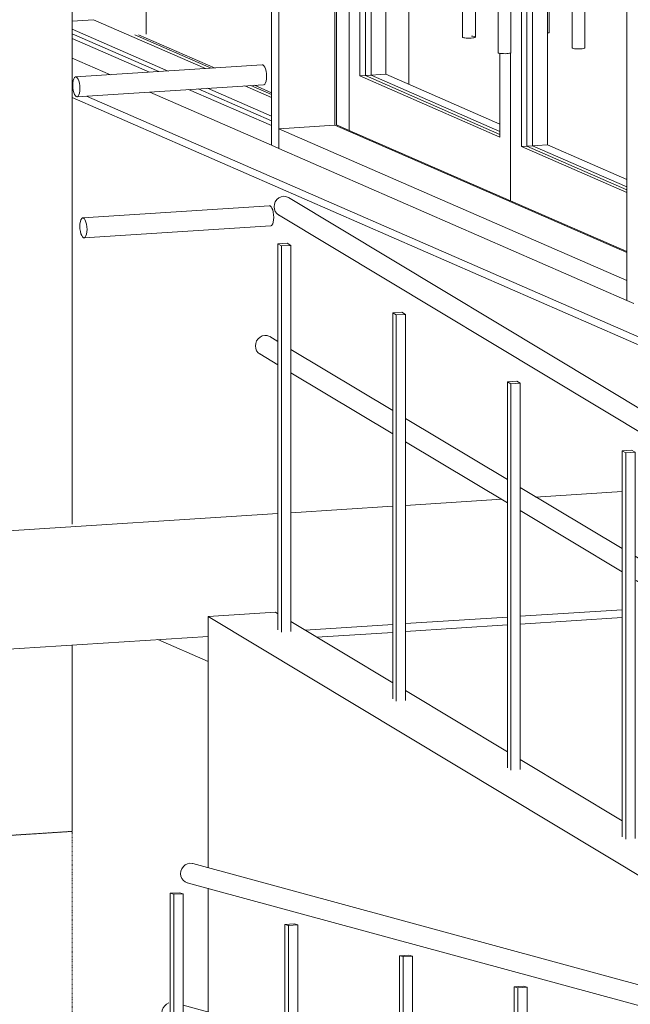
# Model space of a CAD drawing. Header units: millimetres. Extents: x -784 to 360321, y -10607 to 16514.
# Tile 75 of 95: x 310529 to 312056, y -5708 to -3245. Entities that reach past the tile are written whole.
import ezdxf

# ---------------------------------------------------------------- set-up
doc = ezdxf.new("R2010")
doc.units = ezdxf.units.MM
doc.linetypes.add('__FK_przerywana', pattern=[3.2004, 1.6002, -1.6002])
for name, color, linetype, lineweight in [('A-AREA', 7, 'Continuous', 5), ('A-DOOR-GLAZ', 7, 'Continuous', 5), ('A-GLAZ-CURT', 7, 'Continuous', 5), ('A-GLAZ-CWMG', 7, 'Continuous', 5), ('C-TOPO', 7, 'Continuous', 5), ('S-COLS', 7, 'Continuous', 5), ('S-COLS-SYMB', 7, 'Continuous', 18)]:
    doc.layers.add(name, color=color, linetype=linetype, lineweight=lineweight)
for name, color, linetype, lineweight, true_color in [('A-DOOR', 7, 'Continuous', 18, 0x7f7f7f), ('A-FLOR', 7, 'Continuous', 18, 0x7f7f7f), ('A-FLOR-HRAL', 7, 'Continuous', 18, 0x7f7f7f), ('A-WALL', 7, 'Continuous', 18, 0x7f7f7f)]:
    doc.layers.add(name, color=color, linetype=linetype, lineweight=lineweight, true_color=true_color)

# ---------------------------------------------------------------- blocks, each defined once
blk = doc.blocks.new('ARC_DOOR_DOUBLE_CURTIN WALL - ARC_DOOR_DOUBLE_CURTIN WALL-1736114-_3D_ Kopia 1 Kopia 2')
at = {"layer": 'A-DOOR', "color": 7, "lineweight": 5}
for p, q in [((-43369, -3508.5), (-43369, -752)), ((-43337.8, -3522.2), (-43337.8, -765.6)), ((-43337.8, -765.6), (-43337.8, -3522.2)), ((-43310.9, -834.7), (-43310.9, -3386)), ((-42907.1, -1011.1), (-42907.1, -3562.4)), ((-43054.1, -2105.7), (-43054.1, -3288.7)), ((-42965.2, -2144.5), (-42965.2, -3327.5)), ((-42933.2, -3327.5), (-42933.2, -2144.5)), ((-43022.1, -3288.7), (-43022.1, -3151.3)), ((-42960.8, -3538.9), (-42960.8, -3329.3)), ((-42933.9, -3698.6), (-42933.9, -3328.2)), ((-42933.9, -3328.2), (-42933.9, -3698.6)), ((-43310.9, -3386), (-43296.9, -3385.1)), ((-43310.9, -3386), (-42960.8, -3538.9)), ((-43337.8, -3522.2), (-43369, -3508.5)), ((-42933.9, -3698.6), (-43337.8, -3522.2)), ((-42907.1, -3562.4), (-42893.1, -3561.5)), ((-42907.1, -3562.4), (-42643.6, -3677.5)), ((-42643.6, -3825.4), (-42933.9, -3698.6))]:
    blk.add_line(p, q, dxfattribs=at)
at = {"layer": 'A-DOOR', "color": 250, "lineweight": 5, "true_color": 0x151515}
for p, q in [((-43245.5, -863.3), (-43245.5, -3381.8)), ((-43188.4, -888.2), (-43188.4, -3406.8)), ((-42841.7, -1039.7), (-42841.7, -3558.2)), ((-42748.4, -3315.6), (-42748.4, -2132.6)), ((-42837.3, -3276.7), (-42837.3, -3169.3)), ((-42780.4, -3178.2), (-42780.4, -3315.6)), ((-43296.9, -3385.1), (-43245.5, -3381.8)), ((-43245.5, -3381.8), (-42960.5, -3506.3)), ((-42893.1, -3561.5), (-42841.7, -3558.2)), ((-42841.7, -3558.2), (-42643.6, -3644.7))]:
    blk.add_line(p, q, dxfattribs=at)
at = {"layer": 'A-DOOR', "color": 7, "lineweight": 5}
for points in [[(-43032.4, -3291.2, 0), (-43036.5, -3291.3, 0), (-43040.6, -3291.3, 0), (-43044.7, -3291.1, 0), (-43048.2, -3290.7, 0), (-43051.1, -3290.2, 0), (-43053.1, -3289.6, 0), (-43054.1, -3288.9, 0), (-43054.1, -3288.7, 0)], [(-43031.6, -3286.2, 0), (-43028.1, -3286.6, 0), (-43025.2, -3287.1, 0), (-43023.2, -3287.7, 0), (-43022.2, -3288.4, 0), (-43022.3, -3289.1, 0), (-43023.5, -3289.7, 0), (-43025.7, -3290.3, 0), (-43028.7, -3290.8, 0), (-43032.4, -3291.2, 0)], [(-42943.5, -3330, 0), (-42947.6, -3330.2, 0), (-42951.7, -3330.1, 0), (-42955.7, -3329.9, 0), (-42959.3, -3329.6, 0), (-42962.2, -3329.1, 0), (-42964.2, -3328.5, 0), (-42965.2, -3327.8, 0), (-42965.2, -3327.5, 0)], [(-42933.3, -3327.2, 0), (-42933.4, -3327.9, 0), (-42934.6, -3328.6, 0), (-42936.8, -3329.2, 0), (-42939.8, -3329.7, 0), (-42943.5, -3330, 0)]]:
    blk.add_polyline3d(points, dxfattribs=at)
at = {"layer": 'A-DOOR', "color": 250, "lineweight": 5, "true_color": 0x151515}
for points in [[(-42837.4, -3276.5, 0), (-42837.5, -3277.2, 0), (-42838.7, -3277.8, 0), (-42840.9, -3278.4, 0)], [(-42758.7, -3318.1, 0), (-42762.7, -3318.3, 0), (-42766.9, -3318.2, 0), (-42770.9, -3318, 0), (-42774.5, -3317.7, 0), (-42777.3, -3317.2, 0), (-42779.3, -3316.5, 0), (-42780.3, -3315.9, 0), (-42780.2, -3315.2, 0), (-42779, -3314.5, 0)], [(-42748.5, -3315.3, 0), (-42748.6, -3316, 0), (-42749.8, -3316.7, 0), (-42752, -3317.3, 0), (-42755, -3317.8, 0), (-42758.7, -3318.1, 0)]]:
    blk.add_polyline3d(points, dxfattribs=at)
at = {"layer": 'A-DOOR-GLAZ'}
for p, q in [((-43296.9, -3385.1), (-43296.9, -840.8)), ((-42893.1, -3561.5), (-42893.1, -1017.2)), ((-42960.8, -3532), (-43296.9, -3385.1)), ((-42643.6, -3670.5), (-42893.1, -3561.5))]:
    blk.add_line(p, q, dxfattribs=at)
at = {"layer": 'A-DOOR-GLAZ', "color": 250, "true_color": 0x151515}
for p, q in [((-43282.9, -3384.2), (-43282.9, -846.9)), ((-42879.1, -3560.6), (-42879.1, -1023.3)), ((-43296.9, -3385.1), (-43282.9, -3384.2)), ((-42960.7, -3525), (-43282.9, -3384.2)), ((-42893.1, -3561.5), (-42879.1, -3560.6)), ((-42643.6, -3663.5), (-42879.1, -3560.6))]:
    blk.add_line(p, q, dxfattribs=at)
blk = doc.blocks.new('Panel systemowy - Przeszklony-1770001-_3D_ Kopia 1 Kopia 2')
at = {"layer": 'A-GLAZ-CURT', "color": 250, "true_color": 0x404040}
for p, q in [((-43789.8, -3373.6), (-44030.3, -3268.5)), ((-43531.6, -3486.4), (-43691.7, -3416.5))]:
    blk.add_line(p, q, dxfattribs=at)
at = {"layer": 'A-GLAZ-CURT'}
for p, q in [((-44030.3, -3280.2), (-43813.2, -3375.1)), ((-43715.2, -3417.9), (-43531.6, -3498.1))]:
    blk.add_line(p, q, dxfattribs=at)
blk = doc.blocks.new('Prostokątny szpros - 50 x 150mm-V500-_3D_ Kopia 1 Kopia 2')
at = {"layer": 'A-GLAZ-CWMG'}
for p, q in [((-43531.6, -680.9), (-43531.6, -3559.3)), ((-43513.6, -3567.1), (-43513.6, -688.7)), ((-43373.6, -749.9), (-43373.6, -3508.8)), ((-43513.6, -3567.1), (-43531.6, -3559.3))]:
    blk.add_line(p, q, dxfattribs=at)
blk = doc.blocks.new('Prostokątny szpros - 50 x 150mm-V502-_3D_ Kopia 1 Kopia 2')
at = {"layer": 'A-GLAZ-CWMG'}
for p in [(-42643.6, -1072.1), (-42625.7, -3955)]:
    blk.add_line(p, (-42643.6, -3947.2), dxfattribs=at)
blk = doc.blocks.new('Prostokątny szpros - 50 x 150mm-1706415-_3D_ Kopia 1 Kopia 2')
at = {"layer": 'A-GLAZ-CWMG'}
for p, q in [((-43513.6, -3517.9), (-43373.6, -3508.8)), ((-43513.6, -3567.1), (-43513.6, -3517.9)), ((-42643.6, -3897.9), (-43513.6, -3517.9)), ((-42643.6, -3827.7), (-43373.6, -3508.8)), ((-43513.6, -3567.1), (-42643.6, -3947.2)), ((-42643.6, -3897.9), (-42643.6, -3947.2))]:
    blk.add_line(p, q, dxfattribs=at)
blk = doc.blocks.new('Prostokątny szpros - 50 x 150mm-1769999-_3D_ Kopia 1 Kopia 2')
at = {"layer": 'A-GLAZ-CWMG', "color": 250, "true_color": 0x404040}
for p, q in [((-44030.3, -3248.6), (-43977.2, -3245.2)), ((-43696.9, -3367.6), (-43977.2, -3245.2)), ((-43531.6, -3439.8), (-43598.2, -3410.7))]:
    blk.add_line(p, q, dxfattribs=at)
at = {"layer": 'A-GLAZ-CWMG'}
for p, q in [((-43837, -3376.6), (-44030.3, -3292.2)), ((-44030.3, -3341.4), (-43934.6, -3383.3)), ((-43531.6, -3510), (-43739.1, -3419.4)), ((-43836.3, -3426.2), (-43531.6, -3559.3)), ((-43531.6, -3510), (-43531.6, -3559.3))]:
    blk.add_line(p, q, dxfattribs=at)
blk = doc.blocks.new('Poręcz - ARC_BALUSTRADE_SQUARE_25mm-1741302-_3D_ Kopia 1 Kopia 2')
at = {"layer": 'A-FLOR-HRAL', "color": 7, "lineweight": 5}
for p, q in [((-42081.6, -4668.6), (-42058.3, -4667.1)), ((-42081.6, -5410.2), (-42081.6, -4668.6)), ((-42072.6, -4674), (-42081.6, -4668.6)), ((-42049.3, -4672.5), (-42072.6, -4674)), ((-42072.6, -5412.7), (-42072.6, -4674)), ((-42058.3, -4667.1), (-42049.3, -4672.5)), ((-42049.3, -5419.1), (-42049.3, -4672.5)), ((-42072.6, -5640.8), (-42072.6, -5462)), ((-42049.3, -5640.8), (-42049.3, -5468.4))]:
    blk.add_line(p, q, dxfattribs=at)
blk = doc.blocks.new('Poręcz - ARC_BALUSTRADE_SQUARE_25mm-V578-_3D_ Kopia 1 Kopia 2')
at = {"layer": 'A-FLOR-HRAL', "color": 7, "lineweight": 5}
for p, q in [((-42368.4, -4496), (-42345.1, -4494.5)), ((-42368.4, -5331.8), (-42368.4, -4496)), ((-42359.4, -4501.4), (-42368.4, -4496)), ((-42336.1, -4499.9), (-42359.4, -4501.4)), ((-42359.4, -5334.3), (-42359.4, -4501.4)), ((-42345.1, -4494.5), (-42336.1, -4499.9)), ((-42336.1, -5340.7), (-42336.1, -4499.9)), ((-42359.4, -5467.4), (-42359.4, -5384)), ((-42336.1, -5465.9), (-42336.1, -5390.4))]:
    blk.add_line(p, q, dxfattribs=at)
blk = doc.blocks.new('Poręcz - ARC_BALUSTRADE_SQUARE_25mm-V579-_3D_ Kopia 1 Kopia 2')
at = {"layer": 'A-FLOR-HRAL', "color": 7, "lineweight": 5}
for p, q in [((-42655.2, -4323.5), (-42631.9, -4322)), ((-42655.2, -5289.5), (-42655.2, -4323.5)), ((-42646.2, -4328.9), (-42655.2, -4323.5)), ((-42622.9, -4327.4), (-42646.2, -4328.9)), ((-42646.2, -5294.9), (-42646.2, -4328.9)), ((-42631.9, -4322), (-42622.9, -4327.4)), ((-42622.9, -5293.4), (-42622.9, -4327.4))]:
    blk.add_line(p, q, dxfattribs=at)
blk = doc.blocks.new('Poręcz - Poręcz-1723505-_3D_ Kopia 1 Kopia 2')
at = {"layer": 'A-FLOR-HRAL', "color": 7, "lineweight": 5}
for p, q in [((-41840.4, -4682.2), (-43489.5, -3690)), ((-43514.4, -3733.4), (-41865.3, -4725.6)), ((-43515.6, -4050.5), (-43536.2, -4038)), ((-43561.1, -4081.4), (-43515.6, -4108.8)), ((-43228.8, -4223), (-43483.3, -4069.9)), ((-43483.3, -4128.2), (-43228.8, -4281.4)), ((-42942, -4395.6), (-43196.5, -4242.4)), ((-43196.5, -4300.8), (-42942, -4453.9)), ((-42655.2, -4568.1), (-42909.7, -4415)), ((-42909.7, -4473.3), (-42655.2, -4626.5)), ((-42368.4, -4740.7), (-42622.9, -4587.5)), ((-42620.1, -4647.6), (-42368.4, -4799)), ((-42081.6, -4913.2), (-42336.1, -4760.1)), ((-42336.1, -4818.5), (-42081.6, -4971.6)), ((-41938.2, -4999.5), (-42049.3, -4932.7)), ((-42049.3, -4991), (-41938.2, -5057.9)), ((-41887.1, -5030.2), (-41905.9, -5018.9))]:
    blk.add_line(p, q, dxfattribs=at)
for points in [[(-43525.3, -3713.2, 0), (-43524.5, -3706.8, 0), (-43522.2, -3700.7, 0), (-43518.5, -3695.3, 0), (-43513.6, -3691.1, 0), (-43508, -3688.2, 0), (-43502, -3687, 0), (-43495.9, -3687.5, 0), (-43490.3, -3689.6, 0)], [(-43513.6, -3733.8, 0), (-43518.5, -3730.2, 0), (-43522.2, -3725.3, 0), (-43524.5, -3719.5, 0), (-43525.3, -3713.2, 0)], [(-43572, -4061.2, 0), (-43571.2, -4054.8, 0), (-43568.9, -4048.7, 0), (-43565.2, -4043.3, 0), (-43560.3, -4039.1, 0), (-43554.7, -4036.3, 0), (-43548.7, -4035.1, 0), (-43542.6, -4035.5, 0), (-43537, -4037.6, 0)], [(-43560.3, -4081.9, 0), (-43565.2, -4078.3, 0), (-43568.9, -4073.4, 0), (-43571.2, -4067.6, 0), (-43572, -4061.2, 0)], [(-41846.8, -4679.6, 0), (-41852.9, -4679.2, 0), (-41858.9, -4680.4, 0), (-41864.6, -4683.2, 0), (-41869.4, -4687.5, 0), (-41873.1, -4692.8, 0), (-41875.4, -4698.9, 0), (-41876.2, -4705.4, 0)], [(-41876.2, -4705.4, 0), (-41875.4, -4711.7, 0), (-41873.1, -4717.5, 0), (-41869.4, -4722.4, 0), (-41864.6, -4726, 0)], [(-41893.5, -5027.7, 0), (-41899.6, -5027.2, 0), (-41905.6, -5028.5, 0)]]:
    blk.add_polyline3d(points, dxfattribs=at)
for name, p in [('Poręcz - ARC_BALUSTRADE_SQUARE_25mm-V579-_3D_ Kopia 1 Kopia 2', (-860.4, 517.7)), ('Poręcz - ARC_BALUSTRADE_SQUARE_25mm-V579-_3D_ Kopia 1 Kopia 2', (-573.6, 345.1)), ('Poręcz - ARC_BALUSTRADE_SQUARE_25mm-V579-_3D_ Kopia 1 Kopia 2', (-286.8, 172.6)), ('Poręcz - ARC_BALUSTRADE_SQUARE_25mm-V579-_3D_ Kopia 1 Kopia 2', (0, 0)), ('Poręcz - ARC_BALUSTRADE_SQUARE_25mm-V578-_3D_ Kopia 1 Kopia 2', (0, 0)), ('Poręcz - ARC_BALUSTRADE_SQUARE_25mm-1741302-_3D_ Kopia 1 Kopia 2', (0, 0))]:
    blk.add_blockref(name, p)
blk = doc.blocks.new('Poręcz - ARC_BALUSTRADE_SQUARE_25mm-V607-_3D_ Kopia 1 Kopia 2')
at = {"layer": 'A-FLOR-HRAL', "color": 7, "lineweight": 5}
for p, q in [((-43761.8, -5429), (-43785.1, -5430.5)), ((-43785.1, -5430.5), (-43776.1, -5432.9)), ((-43785.1, -6396.5), (-43785.1, -5430.5)), ((-43776.1, -5432.9), (-43752.8, -5431.4)), ((-43776.1, -6398.9), (-43776.1, -5432.9)), ((-43752.8, -5431.4), (-43761.8, -5429)), ((-43752.8, -5431.4), (-43752.8, -6397.4))]:
    blk.add_line(p, q, dxfattribs=at)
blk = doc.blocks.new('Poręcz - ARC_BALUSTRADE_SQUARE_25mm-V608-_3D_ Kopia 1 Kopia 2')
at = {"layer": 'A-FLOR-HRAL', "color": 7, "lineweight": 5}
for p, q in [((-42901.4, -5663), (-42924.7, -5664.5)), ((-42924.7, -5664.5), (-42915.7, -5667)), ((-42924.7, -6634), (-42924.7, -5664.5)), ((-42892.4, -5665.5), (-42901.4, -5663)), ((-42915.7, -5667), (-42892.4, -5665.5)), ((-42915.7, -6634), (-42915.7, -5667)), ((-42892.4, -5665.5), (-42892.4, -6634))]:
    blk.add_line(p, q, dxfattribs=at)
blk = doc.blocks.new('Poręcz - Poręcz-1734807-_3D_ Kopia 1 Kopia 2')
at = {"layer": 'A-FLOR-HRAL', "color": 7, "lineweight": 5}
for p, q in [((-41577.6, -5941.2), (-43728.6, -5356.1)), ((-43742.7, -5404.1), (-41591.7, -5989.2)), ((-43498.3, -5779.5), (-43752.8, -5710.3)), ((-43752.8, -5762.1), (-43498.3, -5831.3)), ((-43211.5, -5857.5), (-43466, -5788.3)), ((-43466, -5840.1), (-43211.5, -5909.3)), ((-42924.7, -5935.5), (-43179.2, -5866.3)), ((-43179.2, -5918.1), (-42924.7, -5987.3)), ((-42637.9, -6013.5), (-42892.4, -5944.3)), ((-42892.4, -5996.1), (-42637.9, -6065.4)), ((-42351.1, -6091.5), (-42605.6, -6022.3)), ((-42605.6, -6074.1), (-42351.1, -6143.4)), ((-42064.3, -6169.6), (-42318.8, -6100.3)), ((-42318.8, -6152.2), (-42064.3, -6221.4)), ((-41777.5, -6247.6), (-42032, -6178.3)), ((-42032, -6230.2), (-41777.5, -6299.4)), ((-41624.2, -6289.3), (-41745.2, -6256.4)), ((-41745.2, -6308.2), (-41638.4, -6337.2))]:
    blk.add_line(p, q, dxfattribs=at)
for points in [[(-43759, -5381.6, 0), (-43758.2, -5375.2, 0), (-43755.8, -5369.1, 0), (-43752.1, -5363.7, 0), (-43747.3, -5359.5, 0), (-43741.7, -5356.6, 0), (-43735.6, -5355.4, 0), (-43729.6, -5355.9, 0)], [(-43741.7, -5404.3, 0), (-43747.3, -5402.2, 0), (-43752.1, -5398.6, 0), (-43755.8, -5393.7, 0), (-43758.2, -5387.9, 0), (-43759, -5381.6, 0)], [(-43805.6, -5729.7, 0), (-43804.9, -5723.2, 0), (-43802.5, -5717.1, 0), (-43798.8, -5711.8, 0), (-43794, -5707.5, 0), (-43788.3, -5704.7, 0)], [(-43788.3, -5752.4, 0), (-43794, -5750.3, 0), (-43798.8, -5746.7, 0), (-43802.5, -5741.8, 0), (-43804.9, -5736, 0), (-43805.6, -5729.7, 0)], [(-41573, -5943.1, 0), (-41578.6, -5941, 0), (-41584.6, -5940.5, 0), (-41590.7, -5941.7, 0), (-41596.3, -5944.6, 0), (-41601.1, -5948.8, 0), (-41604.9, -5954.2, 0), (-41607.2, -5960.3, 0), (-41608, -5966.7, 0)], [(-41608, -5966.7, 0), (-41607.2, -5973, 0), (-41604.9, -5978.9, 0), (-41601.1, -5983.7, 0), (-41596.3, -5987.3, 0)], [(-41619.6, -6291.1, 0), (-41625.3, -6289, 0), (-41631.3, -6288.6, 0), (-41637.4, -6289.8, 0), (-41643, -6292.6, 0), (-41647.8, -6296.9, 0), (-41651.5, -6302.2, 0), (-41653.9, -6308.3, 0), (-41654.7, -6314.8, 0)], [(-41654.7, -6314.8, 0), (-41653.9, -6321.1, 0), (-41651.5, -6326.9, 0), (-41647.8, -6331.8, 0), (-41643, -6335.4, 0)]]:
    blk.add_polyline3d(points, dxfattribs=at)
for name, p in [('Poręcz - ARC_BALUSTRADE_SQUARE_25mm-V607-_3D_ Kopia 1 Kopia 2', (0, 0)), ('Poręcz - ARC_BALUSTRADE_SQUARE_25mm-V607-_3D_ Kopia 1 Kopia 2', (286.8, -78)), ('Poręcz - ARC_BALUSTRADE_SQUARE_25mm-V607-_3D_ Kopia 1 Kopia 2', (573.6, -156)), ('Poręcz - ARC_BALUSTRADE_SQUARE_25mm-V608-_3D_ Kopia 1 Kopia 2', (0, 0)), ('Poręcz - ARC_BALUSTRADE_SQUARE_25mm-V607-_3D_ Kopia 1 Kopia 2', (1147.2, -312.1)), ('Poręcz - ARC_BALUSTRADE_SQUARE_25mm-V607-_3D_ Kopia 1 Kopia 2', (1434, -390.1)), ('Poręcz - ARC_BALUSTRADE_SQUARE_25mm-V607-_3D_ Kopia 1 Kopia 2', (1720.8, -468.1)), ('Poręcz - ARC_BALUSTRADE_SQUARE_25mm-V607-_3D_ Kopia 1 Kopia 2', (2007.6, -546.1))]:
    blk.add_blockref(name, p)
blk = doc.blocks.new('Poręcz - Poręcz-1740557-_3D_ Kopia 1 Kopia 2')
at = {"layer": 'A-FLOR-HRAL', "color": 7, "lineweight": 5}
for p, q in [((-43554.7, -3358), (-44021.5, -3388.1)), ((-44018.3, -3438), (-43551.5, -3407.9)), ((-43536.8, -3710.9), (-44003.5, -3741)), ((-44000.3, -3790.9), (-43533.6, -3760.8))]:
    blk.add_line(p, q, dxfattribs=at)
for points in [[(-43555.4, -3358.2, 0), (-43553.1, -3358.3, 0), (-43550.8, -3360.2, 0), (-43548.6, -3363.6, 0), (-43546.8, -3368.3, 0), (-43545.3, -3374, 0), (-43544.4, -3380.4, 0), (-43544.1, -3386.9, 0)], [(-44010.9, -3417, 0), (-44011.2, -3410.5, 0), (-44012.1, -3404.1, 0), (-44013.5, -3398.4, 0), (-44015.4, -3393.7, 0), (-44017.5, -3390.3, 0), (-44019.9, -3388.4, 0), (-44022.2, -3388.2, 0), (-44024.3, -3389.7, 0), (-44026.2, -3392.9, 0), (-44027.6, -3397.3, 0), (-44028.5, -3402.9, 0), (-44028.8, -3409.1, 0)], [(-43544.1, -3386.9, 0), (-43544.4, -3393.1, 0), (-43545.3, -3398.7, 0), (-43546.8, -3403.2, 0), (-43548.6, -3406.3, 0), (-43550.8, -3407.8, 0)], [(-44028.8, -3409.1, 0), (-44028.5, -3415.6, 0), (-44027.6, -3422, 0), (-44026.2, -3427.7, 0), (-44024.3, -3432.4, 0), (-44022.2, -3435.8, 0), (-44019.9, -3437.7, 0), (-44017.5, -3437.9, 0), (-44015.4, -3436.3, 0), (-44013.5, -3433.2, 0), (-44012.1, -3428.8, 0), (-44011.2, -3423.2, 0), (-44010.9, -3417, 0)], [(-43537.5, -3711, 0), (-43535.2, -3711.2, 0), (-43532.9, -3713.1, 0), (-43530.7, -3716.5, 0), (-43528.8, -3721.2, 0), (-43527.4, -3726.9, 0), (-43526.5, -3733.3, 0), (-43526.2, -3739.8, 0)], [(-43993, -3769.8, 0), (-43993.3, -3763.3, 0), (-43994.2, -3757, 0), (-43995.6, -3751.3, 0), (-43997.5, -3746.5, 0), (-43999.6, -3743.1, 0), (-44001.9, -3741.3, 0), (-44004.3, -3741.1, 0), (-44006.4, -3742.6, 0), (-44008.3, -3745.7, 0), (-44009.7, -3750.2, 0), (-44010.6, -3755.8, 0), (-44010.9, -3762, 0)], [(-43526.2, -3739.8, 0), (-43526.5, -3746, 0), (-43527.4, -3751.6, 0), (-43528.8, -3756, 0), (-43530.7, -3759.1, 0), (-43532.9, -3760.7, 0)], [(-44010.9, -3762, 0), (-44010.6, -3768.5, 0), (-44009.7, -3774.8, 0), (-44008.3, -3780.6, 0), (-44006.4, -3785.3, 0), (-44004.3, -3788.7, 0), (-44001.9, -3790.6, 0), (-43999.6, -3790.7, 0), (-43997.5, -3789.2, 0), (-43995.6, -3786.1, 0), (-43994.2, -3781.6, 0), (-43993.3, -3776.1, 0), (-43993, -3769.8, 0)]]:
    blk.add_polyline3d(points, dxfattribs=at)

msp = doc.modelspace()

# ---------------------------------------------------------------- linework, layer by layer
at = {"layer": 'A-AREA', "color": 250, "true_color": 0x404040}
for p, q in [((311017.2, -3366.1), (310826.3, -3282.7)), ((311158.6, -3427.8), (311116.1, -3409.2))]:
    msp.add_line(p, q, dxfattribs=at)
at = {"layer": 'A-FLOR', "color": 250, "lineweight": 5, "true_color": 0x404040}
for p, q in [((310826.3, -3282.7), (311017.2, -3366.1)), ((311116.1, -3409.2), (311158.6, -3427.8))]:
    msp.add_line(p, q, dxfattribs=at)
at = {"layer": 'A-FLOR', "color": 7, "lineweight": 5}
for p, q in [((311818.6, -4439.2), (312035, -4425.3)), ((311493.7, -4460.2), (311734, -4444.7)), ((310356.8, -4533.4), (311174.6, -4480.7)), ((311206.9, -4478.6), (311461.4, -4462.2)), ((312035, -4721), (311780.5, -4737.4)), ((311748.2, -4739.5), (311493.7, -4755.9)), ((312035, -4740.7), (311780.5, -4757.1)), ((311461.4, -4758), (311242.3, -4772.1)), ((311461.4, -4777.7), (311271.9, -4789.9)), ((311748.2, -4759.2), (311493.7, -4775.6)), ((311000, -4787.7), (310356.8, -4829.1))]:
    msp.add_line(p, q, dxfattribs=at)
at = {"layer": 'A-WALL', "color": 250, "lineweight": 5, "true_color": 0x404040}
for p, q in [((310817, -3283.3), (311007.9, -3366.7)), ((311106.7, -3409.8), (311158.6, -3432.5))]:
    msp.add_line(p, q, dxfattribs=at)
at = {"layer": 'A-WALL', "color": 7, "lineweight": 5}
for p, q in [((310659.9, -3440.2), (312560.9, -4270.7)), ((312559.4, -4250.3), (310696.1, -3436.4)), ((311000, -4738.3), (311168.1, -4727.5)), ((311168.1, -4727.5), (311174.6, -4731.4)), ((312291.4, -5515.2), (311000, -4738.3)), ((311000, -4738.3), (311000, -5366.6)), ((311206.9, -4750.8), (311461.4, -4904)), ((311493.7, -4923.4), (311748.2, -5076.5)), ((311780.5, -5095.9), (312035, -5249.1)), ((311000, -5417.8), (311000, -5728.6))]:
    msp.add_line(p, q, dxfattribs=at)
at = {"layer": 'C-TOPO'}
msp.add_line((310874.4, -4795.8), (311000, -4850.7), dxfattribs=at)
at = {"layer": 'S-COLS', "linetype": '__FK_przerywana', "lineweight": 9}
for p in [(310379.8, -5293.7), (310659.9, -5768.5)]:
    msp.add_line(p, (310659.9, -5275.6), dxfattribs=at)
at = {"layer": 'S-COLS-SYMB', "lineweight": 9}
for p, q in [((310659.9, -659.6), (310659.9, -4506.7)), ((310659.9, -4809.6), (310659.9, -5275.6)), ((310659.9, -5275.6), (310379.8, -5293.7))]:
    msp.add_line(p, q, dxfattribs=at)
at = {"layer": 'S-COLS-SYMB', "color": 250, "lineweight": 9, "true_color": 0x404040}
msp.add_line((310845, -647.7), (310845, -3281.5), dxfattribs=at)

# ---------------------------------------------------------------- block references
at = {"layer": 'A-DOOR', "color": 7, "lineweight": 5}
msp.add_blockref('ARC_DOOR_DOUBLE_CURTIN WALL - ARC_DOOR_DOUBLE_CURTIN WALL-1736114-_3D_ Kopia 1 Kopia 2', (354690.2, 0), dxfattribs=at)
at = {"layer": 'A-FLOR-HRAL', "color": 7, "lineweight": 5}
for name in ['Poręcz - Poręcz-1740557-_3D_ Kopia 1 Kopia 2', 'Poręcz - Poręcz-1723505-_3D_ Kopia 1 Kopia 2', 'Poręcz - Poręcz-1734807-_3D_ Kopia 1 Kopia 2']:
    msp.add_blockref(name, (354690.2, 0), dxfattribs=at)
at = {"layer": 'A-GLAZ-CURT', "color": 250, "true_color": 0x404040}
msp.add_blockref('Panel systemowy - Przeszklony-1770001-_3D_ Kopia 1 Kopia 2', (354690.2, 0), dxfattribs=at)
at = {"layer": 'A-GLAZ-CWMG'}
for name in ['Prostokątny szpros - 50 x 150mm-V500-_3D_ Kopia 1 Kopia 2', 'Prostokątny szpros - 50 x 150mm-1706415-_3D_ Kopia 1 Kopia 2']:
    msp.add_blockref(name, (354690.2, 0), dxfattribs=at)
at = {"layer": 'A-GLAZ-CWMG', "color": 250, "true_color": 0x404040}
for name in ['Prostokątny szpros - 50 x 150mm-V502-_3D_ Kopia 1 Kopia 2', 'Prostokątny szpros - 50 x 150mm-1769999-_3D_ Kopia 1 Kopia 2']:
    msp.add_blockref(name, (354690.2, 0), dxfattribs=at)

doc.saveas('drawing.dxf')
